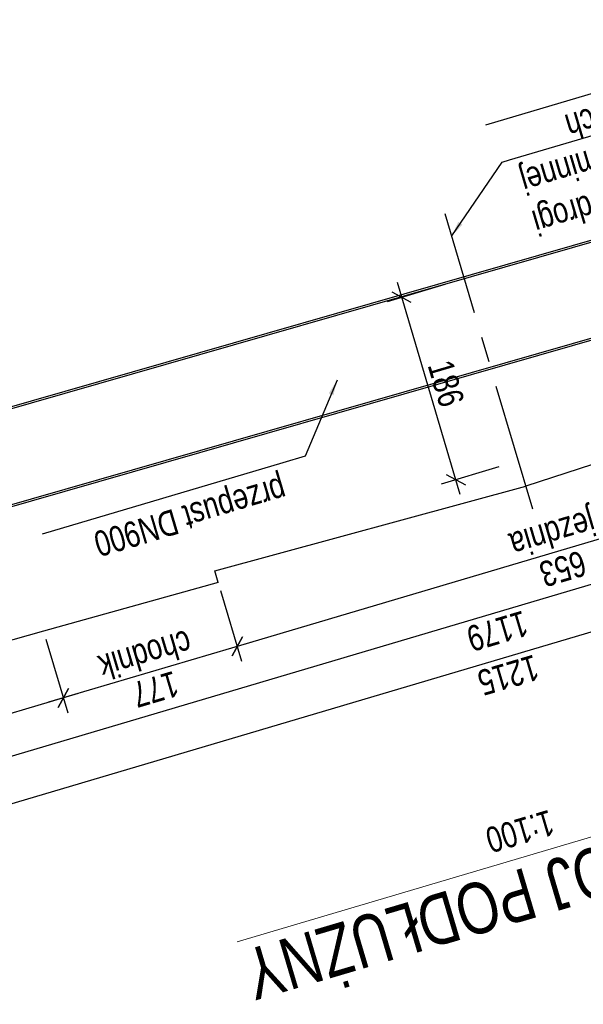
# Model space of a CAD drawing. Header units: metres. Extents: x 7437403 to 7437771, y 5556473 to 5556945.
# Tile 7 of 23: x 7437453.82 to 7437459.32, y 5556885.84 to 5556895.47. Entities that reach past the tile are written whole.
import ezdxf
from ezdxf.enums import TextEntityAlignment as Align

# ---------------------------------------------------------------- set-up
doc = ezdxf.new("R2010")
doc.units = ezdxf.units.M
doc.header["$MEASUREMENT"] = 0
doc.linetypes.add('CENTER', pattern=[2, 1.25, -0.25, 0.25, -0.25])
doc.layers.get('0').update_dxf_attribs({"color": 250})
doc.layers.add('00RamTab-T', color=2, linetype='Continuous')
doc.layers.add('_ PTC Kon_Bet_Kon', color=3, linetype='Continuous')
doc.layers.add('_ PTC Kon_Bet', color=3, linetype='Continuous', lineweight=0)
doc.styles.add('CDMSTYLE', font='CDMSIMPL', dxfattribs={"width": 0.8, "bigfont": 'CDMBIGPL'})
doc.dimstyles.new('CDM-ME100CM', dxfattribs={"dimscale": 0.1, "dimtxt": 2.5, "dimasz": 1.5, "dimexe": 1.5, "dimexo": 2, "dimgap": 0.5, "dimtad": 1, "dimdec": 0, "dimlfac": 100, "dimrnd": 0.1, "dimzin": 9, "dimtxsty": 'CDMSTYLE', "dimblk": 'OBLIQUE', "dimcen": 2.5, "dimdle": 1.5, "dimclrd": 1, "dimclre": 1, "dimclrt": 2, "dimadec": 0, "dimazin": 2, "dimtfac": 1, "dimtdec": 0, "dimtix": 1, "dimtmove": 1, "dimatfit": 3, "dimfxl": 0, "dimtvp": 1, "dimtolj": 1, "dimtzin": 0, "dimlwd": 25, "dimlwe": 25, "dimarcsym": 0})

# ---------------------------------------------------------------- blocks, each defined once
blk = doc.blocks.new('_OBLIQUE')
at = {"color": 0, "linetype": 'ByBlock'}
blk.add_line((-0.5, -0.5), (0.5, 0.5), dxfattribs=at)
blk = doc.blocks.new('*D21')
at = {"layer": '_ PTC Kon_Bet_Kon', "color": 1, "linetype": 'Continuous', "lineweight": 25}
for p, q in [((7437463.6092, 5556892.9402), (7437464.1274, 5556891.1917)), ((7437464.2286, 5556891.3782), (7437452.6371, 5556887.9425)), ((7437452.5241, 5556888.8516), (7437452.8235, 5556887.8414))]:
    blk.add_line(p, q, dxfattribs=at)
at = {"layer": 'Defpoints', "color": 0, "linetype": 'Continuous', "lineweight": 25}
for p in [(7437463.5523, 5556893.132), (7437452.4672, 5556889.0434), (7437452.7809, 5556887.9852)]:
    blk.add_point(p, dxfattribs=at)
at = {"layer": '_ PTC Kon_Bet_Kon', "color": 1, "linetype": 'Continuous', "lineweight": 25, "xscale": 0.15, "yscale": 0.15, "zscale": 0.15}
for p, rotation in [((7437464.0848, 5556891.3355), 16.50938893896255), ((7437452.7809, 5556887.9852), 196.5093889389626)]:
    blk.add_blockref('_OBLIQUE', p, dxfattribs=dict(at, rotation=rotation))
at = {"layer": '_ PTC Kon_Bet_Kon', "color": 2, "linetype": 'Continuous', "lineweight": 25, "insert": (7437458.4826, 5556889.4926), "char_height": 0.25, "attachment_point": 5, "rotation": 196.50939, "style": 'CDMSTYLE'}
blk.add_mtext('\\A1;1179', dxfattribs=at)
blk = doc.blocks.new('*D23')
at = {"layer": '_ PTC Kon_Bet_Kon', "color": 1, "linetype": 'Continuous', "lineweight": 25}
for p, q in [((7437463.7626, 5556892.9857), (7437464.4067, 5556890.8124)), ((7437452.5712, 5556887.4609), (7437464.5079, 5556890.9988)), ((7437452.3323, 5556888.7948), (7437452.7577, 5556887.3597))]:
    blk.add_line(p, q, dxfattribs=at)
at = {"layer": 'Defpoints', "color": 0, "linetype": 'Continuous', "lineweight": 25}
for p in [(7437463.7057, 5556893.1775), (7437464.3641, 5556890.9562), (7437452.2755, 5556888.9865)]:
    blk.add_point(p, dxfattribs=at)
at = {"layer": '_ PTC Kon_Bet_Kon', "color": 1, "linetype": 'Continuous', "lineweight": 25, "xscale": 0.15, "yscale": 0.15, "zscale": 0.15}
for p, rotation in [((7437464.3641, 5556890.9562), 16.50938893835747), ((7437452.715, 5556887.5035), 196.5093889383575)]:
    blk.add_blockref('_OBLIQUE', p, dxfattribs=dict(at, rotation=rotation))
at = {"layer": '_ PTC Kon_Bet_Kon', "color": 2, "linetype": 'Continuous', "lineweight": 25, "insert": (7437458.5893, 5556889.0621), "char_height": 0.25, "attachment_point": 5, "rotation": 196.50939, "style": 'CDMSTYLE'}
blk.add_mtext('\\A1;1215', dxfattribs=at)
blk = doc.blocks.new('*D25')
at = {"layer": '_ PTC Kon_Bet_Kon', "color": 1, "linetype": 'Continuous', "lineweight": 25}
for p, q in [((7437462.0349, 5556891.7655), (7437462.2457, 5556891.0541)), ((7437462.3469, 5556891.2406), (7437455.7975, 5556889.2994)), ((7437455.7791, 5556889.8894), (7437455.9839, 5556889.1982))]:
    blk.add_line(p, q, dxfattribs=at)
at = {"layer": 'Defpoints', "color": 0, "linetype": 'Continuous', "lineweight": 25}
for p in [(7437461.978, 5556891.9572), (7437455.7222, 5556890.0811), (7437455.9413, 5556889.342)]:
    blk.add_point(p, dxfattribs=at)
at = {"layer": '_ PTC Kon_Bet_Kon', "color": 1, "linetype": 'Continuous', "lineweight": 25, "xscale": 0.15, "yscale": 0.15, "zscale": 0.15}
for p, rotation in [((7437462.2031, 5556891.1979), 16.50938893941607), ((7437455.9413, 5556889.342), 196.5093889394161)]:
    blk.add_blockref('_OBLIQUE', p, dxfattribs=dict(at, rotation=rotation))
at = {"layer": '_ PTC Kon_Bet_Kon', "color": 2, "linetype": 'Continuous', "lineweight": 25, "char_height": 0.25, "attachment_point": 5, "rotation": 196.50939, "style": 'CDMSTYLE'}
for s, insert in [('jezdnia', (7437459.0106, 5556890.4777)), ('653', (7437459.1219, 5556890.1022))]:
    blk.add_mtext(s, dxfattribs=dict(at, insert=insert))
blk = doc.blocks.new('*D26')
at = {"layer": '_ PTC Kon_Bet_Kon', "color": 1, "linetype": 'Continuous', "lineweight": 25}
for p, q in [((7437455.7791, 5556889.8894), (7437455.9839, 5556889.1982)), ((7437454.0716, 5556889.4146), (7437454.285, 5556888.6946)), ((7437456.0851, 5556889.3846), (7437454.0985, 5556888.7958))]:
    blk.add_line(p, q, dxfattribs=at)
at = {"layer": 'Defpoints', "color": 0, "linetype": 'Continuous', "lineweight": 25}
for p in [(7437455.7222, 5556890.0811), (7437454.0147, 5556889.6063), (7437454.2423, 5556888.8384)]:
    blk.add_point(p, dxfattribs=at)
at = {"layer": '_ PTC Kon_Bet_Kon', "color": 1, "linetype": 'Continuous', "lineweight": 25, "xscale": 0.15, "yscale": 0.15, "zscale": 0.15}
for p, rotation in [((7437455.9413, 5556889.342), 16.50938893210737), ((7437454.2423, 5556888.8384), 196.5093889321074)]:
    blk.add_blockref('_OBLIQUE', p, dxfattribs=dict(at, rotation=rotation))
at = {"layer": '_ PTC Kon_Bet_Kon', "color": 2, "linetype": 'Continuous', "lineweight": 25, "char_height": 0.25, "attachment_point": 5, "rotation": 196.50939, "style": 'CDMSTYLE'}
for s, insert in [('chodnik', (7437455.0421, 5556889.258)), ('177', (7437455.1415, 5556888.9224))]:
    blk.add_mtext(s, dxfattribs=dict(at, insert=insert))
blk = doc.blocks.new('*D27')
at = {"layer": '_ PTC Kon_Bet_Kon', "color": 1, "linetype": 'Continuous', "lineweight": 25}
for p, q in [((7437454.0716, 5556889.4146), (7437454.285, 5556888.6946)), ((7437454.3862, 5556888.8811), (7437452.5226, 5556888.3287)), ((7437452.5241, 5556888.8516), (7437452.7091, 5556888.2275))]:
    blk.add_line(p, q, dxfattribs=at)
at = {"layer": 'Defpoints', "color": 0, "linetype": 'Continuous', "lineweight": 25}
for p in [(7437454.0147, 5556889.6063), (7437452.4672, 5556889.0434), (7437452.6664, 5556888.3713)]:
    blk.add_point(p, dxfattribs=at)
at = {"layer": '_ PTC Kon_Bet_Kon', "color": 1, "linetype": 'Continuous', "lineweight": 25, "xscale": 0.15, "yscale": 0.15, "zscale": 0.15}
for p, rotation in [((7437454.2423, 5556888.8384), 16.50938894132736), ((7437452.6664, 5556888.3713), 196.5093889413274)]:
    blk.add_blockref('_OBLIQUE', p, dxfattribs=dict(at, rotation=rotation))
at = {"layer": '_ PTC Kon_Bet_Kon', "color": 2, "linetype": 'Continuous', "lineweight": 25, "insert": (7437453.5041, 5556888.4371), "char_height": 0.25, "attachment_point": 5, "rotation": 196.50939, "style": 'CDMSTYLE'}
blk.add_mtext('\\A1;164', dxfattribs=at)
blk = doc.blocks.new('*D56')
at = {"layer": '_ PTC Kon_Bet_Kon', "color": 1, "linetype": 'Continuous', "lineweight": 25}
for p, q in [((7437457.9684, 5556892.8791), (7437457.4047, 5556892.712)), ((7437458.1195, 5556890.8282), (7437457.5059, 5556892.8985)), ((7437458.4968, 5556891.0964), (7437457.9331, 5556890.9294))]:
    blk.add_line(p, q, dxfattribs=at)
at = {"layer": 'Defpoints', "color": 0, "linetype": 'Continuous', "lineweight": 25}
for p in [(7437458.1602, 5556892.9359), (7437457.5485, 5556892.7547), (7437458.6885, 5556891.1533)]:
    blk.add_point(p, dxfattribs=at)
at = {"layer": '_ PTC Kon_Bet_Kon', "color": 1, "linetype": 'Continuous', "lineweight": 25, "xscale": 0.15, "yscale": 0.15, "zscale": 0.15}
for p, rotation in [((7437457.5485, 5556892.7547), 106.5093889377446), ((7437458.0769, 5556890.972), 286.5093889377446)]:
    blk.add_blockref('_OBLIQUE', p, dxfattribs=dict(at, rotation=rotation))
at = {"layer": '_ PTC Kon_Bet_Kon', "color": 2, "linetype": 'Continuous', "lineweight": 25, "insert": (7437457.9805, 5556891.913), "char_height": 0.25, "attachment_point": 5, "rotation": 286.50939, "style": 'CDMSTYLE'}
blk.add_mtext('\\A1;186', dxfattribs=at)

msp = doc.modelspace()

# ---------------------------------------------------------------- linework, layer by layer
at = {"layer": '_ PTC Kon_Bet', "color": 115, "lineweight": 25}
for p, q in [((7437461.978, 5556891.9572), (7437458.7611, 5556890.9086)), ((7437455.7222, 5556890.0811), (7437458.7611, 5556890.9086)), ((7437455.7563, 5556889.9661), (7437455.7222, 5556890.0811)), ((7437455.7563, 5556889.9661), (7437454.0488, 5556889.4913)), ((7437454.0488, 5556889.4913), (7437452.4672, 5556889.0434))]:
    msp.add_line(p, q, dxfattribs=at)
at = {"layer": '_ PTC Kon_Bet_Kon', "color": 4, "linetype": 'Continuous', "lineweight": 25}
for p, q in [((7437463.3308, 5556894.4431), (7437451.6533, 5556891.0863)), ((7437463.3363, 5556894.4239), (7437451.6588, 5556891.0671)), ((7437463.5921, 5556893.561), (7437451.9146, 5556890.2042)), ((7437463.5976, 5556893.5418), (7437451.9201, 5556890.185))]:
    msp.add_line(p, q, dxfattribs=at)
at = {"layer": '_ PTC Kon_Bet_Kon', "color": 2, "linetype": 'CENTER', "lineweight": 25}
msp.add_line((7437458.8274, 5556890.6847), (7437457.9719, 5556893.5712), dxfattribs=at)

# ---------------------------------------------------------------- texts
at = {"layer": '00RamTab-T', "color": 7, "linetype": 'Continuous', "lineweight": 0, "style": 'CDMSTYLE', "width": 0.8}
msp.add_text('%%UPRZEKRÓJ PODŁUŻNY', height=0.5, rotation=196.50939, dxfattribs=at).set_placement((7437458.8737, 5556886.9579), align=Align.MIDDLE_CENTER)
at = {"layer": '00RamTab-T', "color": 3, "linetype": 'Continuous', "lineweight": 0, "style": 'CDMSTYLE', "width": 0.8}
msp.add_text('1:100', height=0.25, rotation=196.50939, dxfattribs=at).set_placement((7437458.7032, 5556887.5332), align=Align.MIDDLE_CENTER)
at = {"layer": '_ PTC Kon_Bet_Kon', "color": 2, "linetype": 'Continuous', "lineweight": 25, "char_height": 0.25, "rotation": 196.50939, "style": 'CDMSTYLE'}
for s, insert, attachment_point in [('zakres robót ziemnych', (7437461.6685, 5556895.365), 7), ('oś drogi\\Pgminnej', (7437458.663, 5556894.0654), 9), ('przepust DN900', (7437456.3517, 5556891.0745), 7), ('\\A1;', (7437458.1442, 5556890.6918), 1)]:
    msp.add_mtext(s, dxfattribs=dict(at, insert=insert, attachment_point=attachment_point))

# ---------------------------------------------------------------- dimensions: what is measured, and where the dimension line sits
at = {"layer": '_ PTC Kon_Bet_Kon', "color": 3, "linetype": 'Continuous', "lineweight": 25}
for base, p1, p2, angle, picture, middle in [((7437464.3641, 5556890.9562), (7437452.2755, 5556888.9865), (7437463.7057, 5556893.1775), 196.50939, '*D23', (7437458.5893, 5556889.0621)), ((7437452.7809, 5556887.9852), (7437463.5523, 5556893.132), (7437452.4672, 5556889.0434), 196.50939, '*D21', (7437458.4826, 5556889.4926)), ((7437457.5485, 5556892.7547), (7437458.6885, 5556891.1533), (7437458.1602, 5556892.9359), 286.50939, '*D56', (7437457.9805, 5556891.913)), ((7437452.6664, 5556888.3713), (7437454.0147, 5556889.6063), (7437452.4672, 5556889.0434), 196.50939, '*D27', (7437453.5041, 5556888.4371))]:
    dim = msp.add_linear_dim(base=base, p1=p1, p2=p2, angle=angle, dimstyle='CDM-ME100CM', dxfattribs=at)
    dim.commit()
    dim.dimension.update_dxf_attribs({"geometry": picture, "text_midpoint": middle})
for base, p1, p2, text, picture, middle in [((7437455.9413, 5556889.342), (7437461.978, 5556891.9572), (7437455.7222, 5556890.0811), '<>\\Xjezdnia', '*D25', (7437459.0722, 5556890.27)), ((7437454.2423, 5556888.8384), (7437455.7222, 5556890.0811), (7437454.0147, 5556889.6063), '<>\\Xchodnik', '*D26', (7437455.0918, 5556889.0902))]:
    dim = msp.add_linear_dim(base=base, p1=p1, p2=p2, angle=196.50939, text=text, dimstyle='CDM-ME100CM', dxfattribs=at)
    dim.commit()
    dim.dimension.update_dxf_attribs({"geometry": picture, "text_midpoint": middle})

# ---------------------------------------------------------------- leaders
at = {"layer": '_ PTC Kon_Bet_Kon', "color": 1, "linetype": 'Continuous', "lineweight": 25, "annotation_type": 0, "has_hookline": 1, "hookline_direction": 0, "text_width": 3.4286, "horizontal_direction": (-0.958773, -0.284172, 0)}
msp.add_leader([(7437462.3091, 5556895.0079), (7437461.8442, 5556895.4693), (7437461.7022, 5556895.4272)], dimstyle='CDM-ME100CM', override={"dimgap": 0.5, "dimtad": 1}, dxfattribs=at)
at = {"layer": '_ PTC Kon_Bet_Kon', "color": 3, "linetype": 'Continuous', "lineweight": 25, "annotation_type": 0, "has_hookline": 1, "horizontal_direction": (-0.958773, -0.284172, 0)}
for points, hookline_direction, text_width in [([(7437458.0361, 5556893.3546), (7437458.5284, 5556894.0776), (7437458.6009, 5556894.0991)], 1, 1.2095), ([(7437456.916, 5556891.9451), (7437456.6033, 5556891.2012), (7437456.3854, 5556891.1366)], 0, 2.4)]:
    msp.add_leader(points, dimstyle='CDM-ME100CM', override={"dimgap": 0.5, "dimtad": 1}, dxfattribs=dict(at, hookline_direction=hookline_direction, text_width=text_width))

doc.saveas('drawing.dxf')
